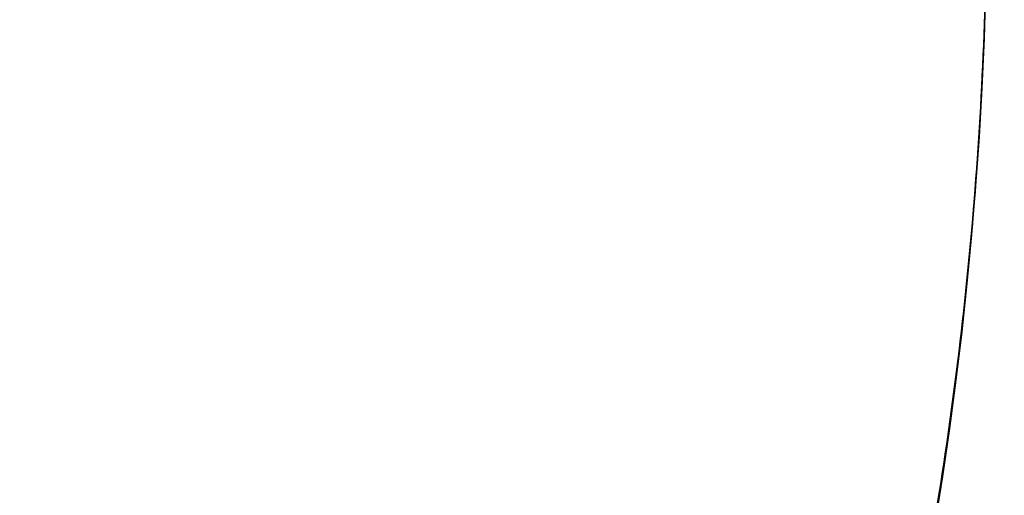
# Model space of a CAD drawing. Header units: millimetres. Extents: x -225 to 225, y 20 to 511.
# Tile 104 of 225: x -152.8 to -147.3, y 68.91 to 71.56. Entities that reach past the tile are written whole.
import ezdxf

# ---------------------------------------------------------------- set-up
doc = ezdxf.new("R2010")
doc.units = ezdxf.units.MM
doc.layers.add('SISTA tabouret_02bis', color=7, linetype='Continuous', true_color=0xffffff)

msp = doc.modelspace()

# ---------------------------------------------------------------- linework, layer by layer
at = {"layer": 'SISTA tabouret_02bis', "color": 7, "true_color": 0xffffff}
for centre in [(-168.9016, 72.2873), (-168.9016, 72.2873, 640)]:
    msp.add_arc(centre, 21.5, 270, 90, dxfattribs=at)
at = {"layer": 'SISTA tabouret_02bis', "color": 7, "true_color": 0xffffff, "extrusion": (0, 0, -1)}
for centre, start, end in [((168.9016, 72.2873, -320), 90, 270), ((168.9016, 72.2873, -211.25), 144.45126, 215.54874)]:
    msp.add_arc(centre, 21.5, start, end, dxfattribs=at)
at = {"layer": 'SISTA tabouret_02bis', "color": 7, "true_color": 0xffffff}
for points, knots in [([(-151.4087, 59.7873, 205), (-151.4087, 59.7873, 204.3695), (-151.3734, 59.8364, 203.7288), (-151.2402, 60.026, 202.4893), (-151.1404, 60.1696, 201.8706), (-150.7732, 60.72, 200.105), (-150.429, 61.2601, 198.9926), (-149.6483, 62.6806, 196.8915), (-149.1969, 63.6117, 195.9018), (-148.5739, 65.2572, 194.6382), (-148.3626, 65.894, 194.2329), (-147.9962, 67.219, 193.5494), (-147.8349, 67.9303, 193.2595), (-147.6112, 69.235, 192.8633), (-147.5327, 69.8397, 192.7267), (-147.4286, 71.0503, 192.5463), (-147.4016, 71.6732, 192.5), (-147.4016, 72.2873, 192.5)], [0, 0, 0, 0, 0.094412, 0.094412, 0.188823, 0.188823, 0.376748, 0.376748, 0.586182, 0.586182, 0.701123, 0.701123, 0.816064, 0.816064, 0.908032, 0.908032, 1, 1, 1, 1]), ([(-147.4016, 72.2873, 230), (-147.4016, 71.6465, 230), (-147.4311, 70.9957, 229.9495), (-147.5443, 69.7342, 229.7531), (-147.6298, 69.1041, 229.6044), (-147.8448, 67.9016, 229.2223), (-147.9771, 67.3124, 228.9842), (-148.274, 66.1977, 228.434), (-148.442, 65.6584, 228.1153), (-149.0004, 64.0708, 227.0121), (-149.4387, 63.1091, 226.0863), (-150.082, 61.8797, 224.4614), (-150.3089, 61.4838, 223.8306), (-150.7137, 60.8155, 222.5188), (-150.8979, 60.5321, 221.8159), (-151.1579, 60.1442, 220.5252), (-151.2513, 60.0102, 219.9266), (-151.3759, 59.833, 218.7276), (-151.4087, 59.7873, 218.1092), (-151.4087, 59.7873, 217.5)], [0, 0, 0, 0, 0.095964, 0.095964, 0.191928, 0.191928, 0.287616, 0.287616, 0.383304, 0.383304, 0.588933, 0.588933, 0.703249, 0.703249, 0.817564, 0.817564, 0.908782, 0.908782, 1, 1, 1, 1])]:
    msp.add_open_spline(points, degree=3, knots=knots, dxfattribs=at)

doc.saveas('drawing.dxf')
